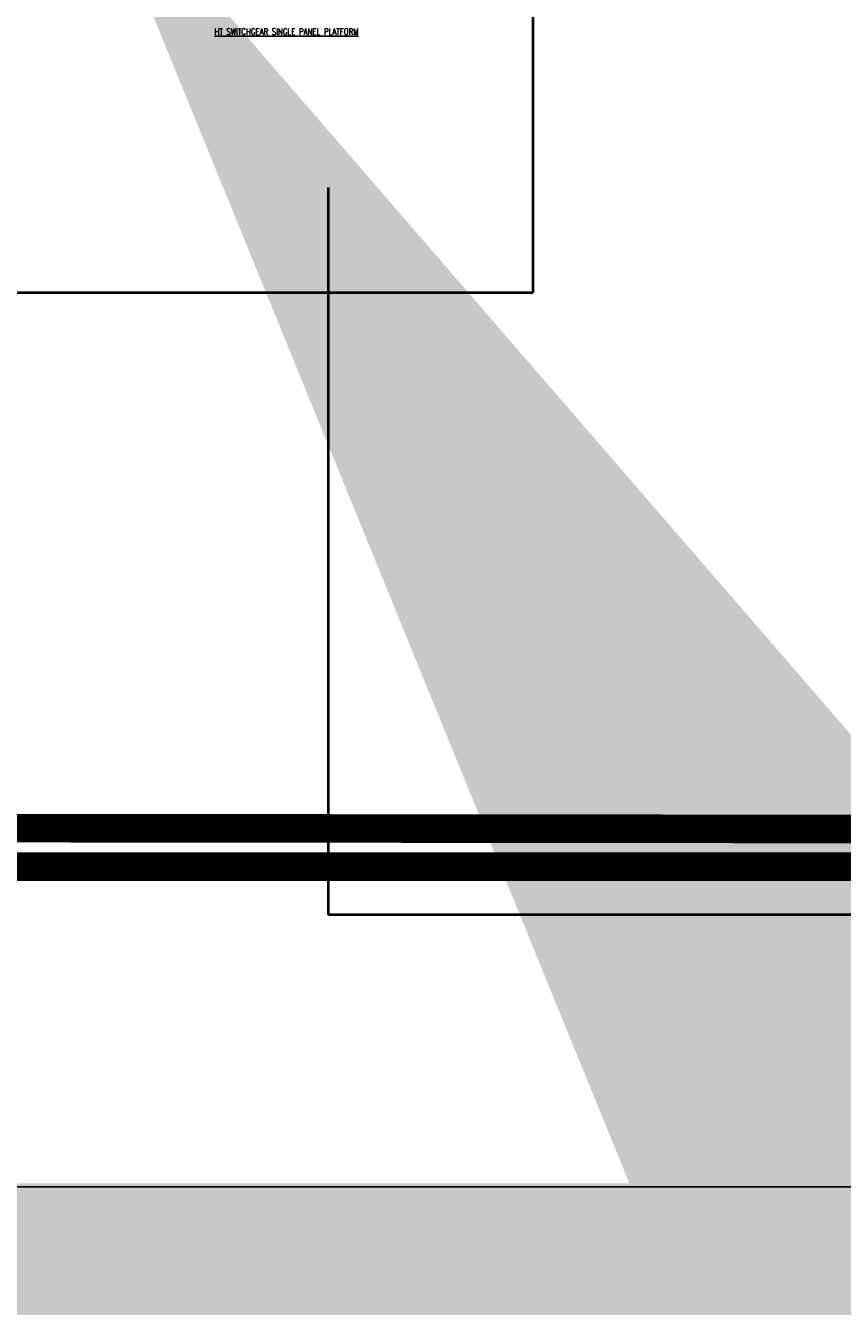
# Model space of a CAD drawing. Header units: inches. Extents: x 727810 to 1461440, y 2714588 to 5435005.
# Tile 11 of 233: x 728345 to 728374, y 2715538 to 2715583. Entities that reach past the tile are written whole.
import ezdxf

# ---------------------------------------------------------------- set-up
doc = ezdxf.new("R2010")
doc.units = ezdxf.units.IN
doc.header["$MEASUREMENT"] = 0
doc.layers.add('AM_8', color=1, linetype='Continuous', lineweight=15)
for name, color, linetype in [('BOUNDARY DETAILS', 7, 'Continuous'), ('DETAILS', 7, 'Continuous'), ('Inverter Room', 7, 'Continuous'), ('pl cable iength', 7, 'Continuous'), ('POLYLINE', 3, 'Continuous')]:
    doc.layers.add(name, color=color, linetype=linetype)
doc.styles.add('ROMANS', font='ROMANS.shx', dxfattribs={"height": 10})
doc.dimstyles.new('ROMANS$7', dxfattribs={"dimscale": 100, "dimtxt": 2.5, "dimasz": 2, "dimexe": 20, "dimexo": 20, "dimgap": 0.5, "dimtad": 1, "dimdec": 0, "dimrnd": 5, "dimzin": 0, "dimdsep": 46, "dimtxsty": 'ROMANS', "dimcen": 0.09, "dimdle": 20, "dimclrd": 256, "dimclre": 256, "dimclrt": 3, "dimadec": 0, "dimazin": 0, "dimtfac": 20, "dimtdec": 0, "dimtix": 1, "dimtmove": 2, "dimatfit": 3, "dimfxl": 1, "dimtolj": 1, "dimtzin": 0, "dimarcsym": 0})

msp = doc.modelspace()

# ---------------------------------------------------------------- hatches: boundary and pattern name
at = {"layer": 'AM_8', "ltscale": 10}
h = msp.add_hatch(dxfattribs=at)
h.set_pattern_fill('AR-CONC', color=1, scale=0.1)
h.set_pattern_definition([(50, (0, -1.14), (18.2184669, -1.59390855), [1.905, -20.955]), (355, (0, -1.14), (-3.52434214, 19.10568452), [1.524, -16.76405842]), (100.4514447, (1.518, -1.273), (14.69412471, 17.51177519), [1.61900088, -17.80902446]), (46.1842, (0, 3.94), (27.10790409, -4.2042328), [2.8575, -31.4325]), (96.6355576, (2.26, 3.59), (23.7404134, 24.74261246), [2.42850231, -26.71356082]), (351.1841512, (0, 3.94), (23.7404134, 24.74261246), [2.2859967, -25.1459732]), (21, (2.54, 2.67), (15.16143913, -10.22651982), [1.905, -20.955]), (326, (2.54, 2.67), (6.18020283, 18.41879661), [1.524, -16.764]), (71.451445, (3.803, 1.818), (21.34164193, 8.19227689), [1.61900088, -17.80899376]), (37.5, (0, -1.14), (0.308860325, 8.455503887), [0, -16.5608, 0, -17.018, 0, -16.8275]), (7.5, (0, -1.14), (6.68196625, 10.018057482), [0, -9.7028, 0, -16.1798, 0, -6.4135]), (327.5, (-5.664, -1.14), (13.559059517, -0.5728744), [0, -6.35, 0, -19.812, 0, -26.289]), (317.5, (-8.204, -1.14), (14.81291814, 2.542649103), [0, -8.255, 0, -13.1572, 0, -18.669])])
h.paths.add_polyline_path([(730391.82316, 2715878.16018), (730356.7819, 2715850.51698), (730272.22694, 2715783.8137), (730096.51231, 2715646.5984), (730080.0676, 2715658.3065), (730079.18894, 2715658.57034), (730082.7077, 2715661.194), (730259.8786, 2715799.5465), (730344.3948, 2715866.2192), (730379.4438, 2715893.8685), (730671.4684, 2716124.0062), (730657.0154, 2716226.259), (730645.0894, 2716310.634), (730560.6399, 2716311.9751), (730459.0973, 2716313.5877), (730357.5548, 2716315.2002), (730256.0122, 2716316.8128), (730154.4697, 2716318.4254), (730052.9271, 2716320.038), (729951.3846, 2716321.6505), (729849.842, 2716323.2631), (729748.2994, 2716324.8757), (729646.7569, 2716326.4882), (729545.2143, 2716328.1008), (729443.6718, 2716329.7134), (729342.1292, 2716331.326), (729240.5867, 2716332.9385), (729139.0441, 2716334.5511), (729037.5016, 2716336.1637), (728935.959, 2716337.7762), (728834.4165, 2716339.3888), (728732.7414, 2716341.0035), (728626.066, 2716344.1123), (728519.5231, 2716347.2172), (728412.9801, 2716350.3221), (728306.4372, 2716353.427), (728093.3514, 2716359.6368), (728003.9825, 2716362.2412), (728001.5191, 2716280.3372), (727998.4549, 2716178.4583), (727995.3907, 2716076.5793), (727992.3266, 2715974.7004), (727987.67284, 2715819.9715), (727987.22168, 2715804.9715), (727986.1982, 2715770.9426), (727983.134, 2715669.0636), (727979.3235, 2715542.3694), (729920.1414, 2715542.3694), (729990.8211, 2715592.6815), (730064.21459, 2715647.40517), (730073.3836, 2715644.6519), (730083.91997, 2715637.15035), (730002.59918, 2715576.51593), (729926.53277, 2715522.3694), (727958.71293, 2715522.3694), (727963.14304, 2715669.66486), (727966.20724, 2715771.54387), (727972.33564, 2715975.30167), (727975.39974, 2716077.18055), (727978.46394, 2716179.05957), (727981.52814, 2716280.93847), (727984.59224, 2716382.81476), (728093.934, 2716379.62831), (728200.4769, 2716376.52341), (728307.0198, 2716373.41851), (728413.5627, 2716370.31361), (728520.1057, 2716367.20871), (728626.6486, 2716364.10381), (728733.19151, 2716360.99887), (728834.73408, 2716359.38628), (728936.27658, 2716357.77368), (729037.81916, 2716356.16118), (729139.36168, 2716354.54858), (729240.90428, 2716352.93598), (729342.44676, 2716351.32348), (729443.98938, 2716349.71088), (729545.53188, 2716348.09828), (729647.07448, 2716346.48568), (729748.61696, 2716344.87318), (729850.15958, 2716343.26058), (729951.70218, 2716341.64798), (730053.24466, 2716340.03548), (730154.78728, 2716338.42288), (730256.32978, 2716336.81028), (730357.87238, 2716335.19768), (730459.41486, 2716333.58518), (730560.95748, 2716331.97258), (730662.50002, 2716330.36003), (730676.81856, 2716229.05808), (730692.88125, 2716115.41696)])

# ---------------------------------------------------------------- linework, layer by layer
at = {"color": 3, "lineweight": 40}
for p, q in [((728362.91078, 2715600.50606), (728362.91078, 2715573.5094)), ((728362.91078, 2715573.5094), (728323.26504, 2715573.5094))]:
    msp.add_line(p, q, dxfattribs=at)
at = {"layer": 'BOUNDARY DETAILS', "color": 2}
msp.add_lwpolyline([(729920.1414, 2715542.2494), (727979.3235, 2715542.2494), (727983.134, 2715668.9436), (727986.1982, 2715770.8226), (727992.3266, 2715974.5804), (727995.3907, 2716076.4593), (727998.4549, 2716178.3383), (728001.5191, 2716280.2172), (728003.9825, 2716362.1212), (728093.3514, 2716359.5168), (728412.9801, 2716350.2021), (728519.5231, 2716347.0972), (728626.066, 2716343.9923), (728732.7414, 2716340.8835), (728834.4165, 2716339.2688), (728935.959, 2716337.6562), (729037.5016, 2716336.0437), (729139.0441, 2716334.4311), (729240.5867, 2716332.8185), (729342.1292, 2716331.206), (729443.6718, 2716329.5934), (729545.2143, 2716327.9808), (729646.7569, 2716326.3682)], dxfattribs=at)
at = {"layer": 'DETAILS', "color": 1, "lineweight": 40}
for p, q in [((728355.76522, 2715551.75958), (728355.76522, 2715577.19825)), ((728355.76522, 2715551.75958), (728355.76522, 2715577.19825)), ((729911.93136, 2715551.75958), (728355.76522, 2715551.75958)), ((729911.93136, 2715551.75958), (728355.76522, 2715551.75958))]:
    msp.add_line(p, q, dxfattribs=at)
at = {"layer": 'pl cable iength', "color": 3, "lineweight": 40, "const_width": 1}
msp.add_lwpolyline([(728326.88333, 2715574.8582), (728326.88333, 2715554.80818), (729526.97076, 2715553.59968), (729909.95037, 2715554.4232)], dxfattribs=at)
at = {"layer": 'POLYLINE', "color": 0, "lineweight": 40, "const_width": 1}
msp.add_lwpolyline([(728616.10177, 2715553.44291), (728008.28971, 2715553.44291)], dxfattribs=at)
msp.add_lwpolyline([(728616.10177, 2715553.44291), (728008.28971, 2715553.44291)], dxfattribs=at)
msp.add_lwpolyline([(728616.10177, 2715553.44291), (728008.28971, 2715553.44291)], dxfattribs=at)

# ---------------------------------------------------------------- texts
at = {"layer": 'Inverter Room', "color": 2, "linetype": 'Continuous', "style": 'ROMANS', "width": 0.8}
msp.add_text('%%UHT SWITCHGEAR SINGLE PANEL PLATFORM', height=0.225, dxfattribs=at).set_placement((728351.78207, 2715582.53225, 0.148))

# ---------------------------------------------------------------- leaders
at = {"layer": 'Inverter Room', "ltscale": 0.5}
msp.add_leader([(728347.27688, 2715588.99417, -0.07962), (728347.77856, 2715588.17604, -0.07962), (728348.10871, 2715588.1814, -0.07962)], dimstyle='ROMANS$7', override={"dimtxt": 150, "dimgap": 0.5, "dimtad": 0, "dimtfill": 1, "dimarcsym": 1}, dxfattribs=at)

doc.saveas('drawing.dxf')
